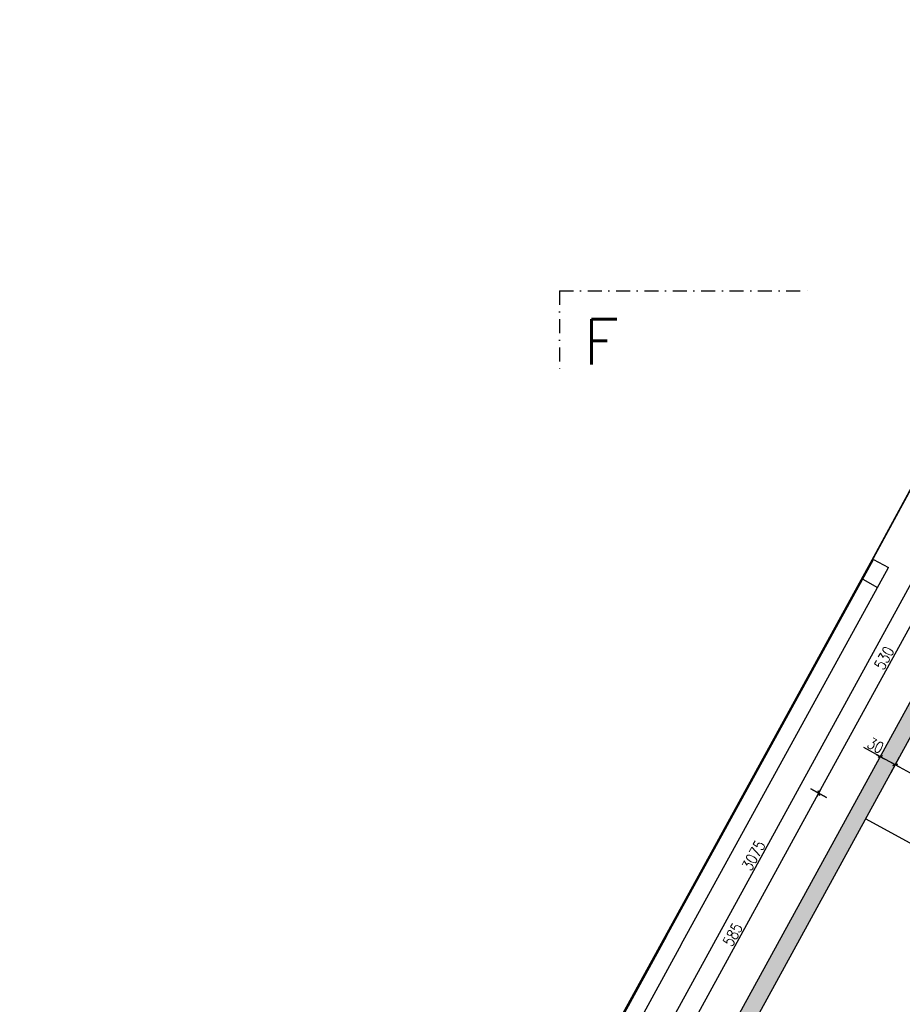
# Model space of a CAD drawing. Header units: centimetres. Extents: x -18458 to 60221, y -11985 to 33979.
# Tile 10 of 50: x -1095 to 465, y 2102 to 3843. Entities that reach past the tile are written whole.
import ezdxf
from ezdxf.enums import TextEntityAlignment as Align

# ---------------------------------------------------------------- set-up
doc = ezdxf.new("R2010")
doc.units = ezdxf.units.CM
doc.header["$LTSCALE"] = 50
doc.header["$MEASUREMENT"] = 0
doc.header["$PDMODE"] = 34
doc.linetypes.add('STRICHPUNKT', pattern=[1, 0.5, -0.25, 0, -0.25])
for name, color, linetype in [('01_Bemassung', 150, 'Continuous'), ('01_Dünn', 4, 'Continuous'), ('01_Mauern', 1, 'Continuous'), ('01_Schraff_Beton', 5, 'Continuous'), ('01_Text', 2, 'Continuous'), ('01_Tueren', 7, 'Continuous')]:
    doc.layers.add(name, color=color, linetype=linetype)
doc.layers.add('01_Grenzen', color=7, linetype='Continuous', true_color=0x3c64f6)
doc.styles.add('Romans', font='Romans.shx')
doc.styles.add('SIPLEX1', font='romans.shx', dxfattribs={"width": 0.8})
doc.dimstyles.new('BEM-50_grundrisse', dxfattribs={"dimscale": 1.6, "dimtxt": 12.5, "dimasz": 0.4, "dimexe": 0.1, "dimexo": 0.5, "dimgap": 2, "dimtad": 1, "dimdec": 0, "dimrnd": 0.5, "dimzin": 12, "dimdsep": 46, "dimtxsty": 'SIPLEX1', "dimblk": 'bempkt', "dimcen": -0.2, "dimdle": 0.05, "dimse1": 1, "dimse2": 1, "dimclrd": 256, "dimclre": 256, "dimclrt": 256, "dimazin": 0, "dimtfac": 1, "dimtdec": 0, "dimtmove": 0, "dimatfit": 2, "dimldrblk": 'BEMPU', "dimfxl": 0, "dimtvp": 1, "dimtolj": 1, "dimtzin": 0, "dimarcsym": 0})

# ---------------------------------------------------------------- blocks, each defined once
blk = doc.blocks.new('bempkt')
at = {"layer": '01_Bemassung', "color": 0}
for p, q in [((12.5, 0), (-12.5, 0)), ((-4.95, -4.95), (4.95, 4.95)), ((0, -25), (0, 25))]:
    blk.add_line(p, q, dxfattribs=at)
blk = doc.blocks.new('*D256')
at = {"layer": '01_Bemassung', "lineweight": -2}
blk.add_line((36.7, 1963.4), (316.9, 2475.1), dxfattribs=at)
at = {"layer": 'Defpoints', "color": 0}
for p in [(317.2, 2475.7), (400, 2430.4), (119.1, 1917.6)]:
    blk.add_point(p, dxfattribs=at)
at = {"layer": '01_Bemassung', "lineweight": -2, "xscale": 0.6400000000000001, "yscale": 0.6400000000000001, "zscale": 0.6400000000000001}
for p, rotation in [((317.2, 2475.7), 61.2916145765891), ((36.4, 1962.9), 241.2916145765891)]:
    blk.add_blockref('bempkt', p, dxfattribs=dict(at, rotation=rotation))
at = {"layer": '01_Bemassung', "insert": (165.2, 2225.6), "char_height": 20, "attachment_point": 5, "rotation": 61.2916, "style": 'SIPLEX1'}
blk.add_mtext('\\A1;585', dxfattribs=at)
blk = doc.blocks.new('BEMPU')
at = {"layer": '01_Bemassung', "color": 4}
for p, q in [((5, 0), (-5, 0)), ((0, -25), (0, 25))]:
    blk.add_line(p, q, dxfattribs=at)
blk.add_circle((0, 0), 2.5, dxfattribs=at)
blk = doc.blocks.new('*D257')
at = {"layer": '01_Bemassung', "lineweight": -2}
blk.add_line((317.5, 2476.3), (571.5, 2940), dxfattribs=at)
at = {"layer": 'Defpoints', "color": 0}
for p in [(571.8, 2940.6), (654.5, 2895.2), (400, 2430.4)]:
    blk.add_point(p, dxfattribs=at)
at = {"layer": '01_Bemassung', "lineweight": -2, "xscale": 0.6400000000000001, "yscale": 0.6400000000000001, "zscale": 0.6400000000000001}
for p, rotation in [((571.8, 2940.6), 61.2916145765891), ((317.2, 2475.7), 241.2916145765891)]:
    blk.add_blockref('bempkt', p, dxfattribs=dict(at, rotation=rotation))
at = {"layer": '01_Bemassung', "insert": (432.9, 2714.5), "char_height": 20, "attachment_point": 5, "rotation": 61.2916, "style": 'SIPLEX1'}
blk.add_mtext('\\A1;530', dxfattribs=at)
blk = doc.blocks.new('*D262')
at = {"layer": '01_Bemassung', "lineweight": -2}
blk.add_line((-524.6, 1011.2), (951.8, 3707), dxfattribs=at)
at = {"layer": 'Defpoints', "color": 0}
for p in [(952.1, 3707.5), (1039.1, 3659.9), (-437.9, 963)]:
    blk.add_point(p, dxfattribs=at)
at = {"layer": '01_Bemassung', "lineweight": -2, "xscale": 0.6400000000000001, "yscale": 0.6400000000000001, "zscale": 0.6400000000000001}
for p, rotation in [((952.1, 3707.5), 61.2916145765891), ((-524.9, 1010.6), 241.2916145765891)]:
    blk.add_blockref('bempkt', p, dxfattribs=dict(at, rotation=rotation))
at = {"layer": '01_Bemassung', "insert": (202, 2365.4), "char_height": 20, "attachment_point": 5, "rotation": 61.2916, "style": 'SIPLEX1'}
blk.add_mtext('\\A1;3075', dxfattribs=at)
blk = doc.blocks.new('*D557')
at = {"layer": '01_Bemassung', "lineweight": -2}
blk.add_line((452.8, 2525.5), (743.3, 2366.4), dxfattribs=at)
at = {"layer": 'Defpoints', "color": 0}
for p in [(400, 2430.4), (743.9, 2366.1), (691.6, 2270.7)]:
    blk.add_point(p, dxfattribs=at)
at = {"layer": '01_Bemassung', "lineweight": -2, "xscale": 0.6400000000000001, "yscale": 0.6400000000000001, "zscale": 0.6400000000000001}
for p, rotation in [((452.2, 2525.8), 151.2916145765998), ((743.9, 2366.1), 331.2916145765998)]:
    blk.add_blockref('bempkt', p, dxfattribs=dict(at, rotation=rotation))
at = {"layer": '01_Bemassung', "insert": (604.4, 2457.6), "char_height": 20, "attachment_point": 5, "rotation": 331.2916, "style": 'SIPLEX1'}
blk.add_mtext('\\A1;333', dxfattribs=at)
blk = doc.blocks.new('*D603')
at = {"layer": '01_Bemassung', "lineweight": -2}
for p, q in [((25.9, 1809.9), (-3, 1825.7)), ((51.7, 1795.8), (26.5, 1809.6))]:
    blk.add_line(p, q, dxfattribs=at)
at = {"layer": 'Defpoints', "color": 0}
for p in [(300.6, 2311.4), (119.1, 1917.6), (25.9, 1809.9)]:
    blk.add_point(p, dxfattribs=at)
at = {"layer": '01_Bemassung', "lineweight": -2, "xscale": 0.6400000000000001, "yscale": 0.6400000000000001, "zscale": 0.6400000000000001}
for p, rotation in [((25.9, 1809.9), 151.2916145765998), ((52.2, 1795.5), 331.2916145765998)]:
    blk.add_blockref('bempkt', p, dxfattribs=dict(at, rotation=rotation))
at = {"layer": '01_Bemassung', "insert": (17.5, 1829.5), "char_height": 20, "attachment_point": 5, "rotation": 331.2916, "style": 'SIPLEX1'}
blk.add_mtext('\\A1;30', dxfattribs=at)
blk = doc.blocks.new('*D604')
at = {"layer": '01_Bemassung', "lineweight": -2}
for p, q in [((425.9, 2540.2), (397, 2556.1)), ((451.7, 2526.1), (426.5, 2539.9))]:
    blk.add_line(p, q, dxfattribs=at)
at = {"layer": 'Defpoints', "color": 0}
for p in [(425.9, 2540.2), (400, 2430.4), (300.6, 2311.4)]:
    blk.add_point(p, dxfattribs=at)
at = {"layer": '01_Bemassung', "lineweight": -2, "xscale": 0.6400000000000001, "yscale": 0.6400000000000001, "zscale": 0.6400000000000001}
for p, rotation in [((425.9, 2540.2), 151.2916145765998), ((452.2, 2525.8), 331.2916145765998)]:
    blk.add_blockref('bempkt', p, dxfattribs=dict(at, rotation=rotation))
at = {"layer": '01_Bemassung', "insert": (417.5, 2559.9), "char_height": 20, "attachment_point": 5, "rotation": 331.2916, "style": 'SIPLEX1'}
blk.add_mtext('\\A1;30', dxfattribs=at)

msp = doc.modelspace()

# ---------------------------------------------------------------- hatches: boundary and pattern name
at = {"layer": '01_Schraff_Beton'}
h = msp.add_hatch(dxfattribs=at)
h.set_pattern_fill('ANSI33', color=256, scale=50, style=0)
h.set_pattern_definition([(286.2916, (1816.673, 2258.775), (11.99808, 3.50658), []), (286.2916, (1812.427, 2251.023), (11.99808, 3.50658), [6.25, -3.125])])
h.paths.add_polyline_path([(-286.1, 879.8), (-284.1, 912.9), (-397.2, 974.9), (-266.5, 1213.5), (-232.8, 1275), (-157.2, 1413), (2088.1, 183.3), (2275.6, 525.7), (2284.4, 520.9), (2294, 538.4), (2285.2, 543.2), (2353.3, 667.6), (2364.3, 667.6), (2364.3, 687.6), (2346.7, 697.2), (2082.5, 214.8), (1837, 349.3), (2101.1, 831.7), (2083.6, 841.3), (1819.4, 358.9), (1573.8, 493.4), (1838, 975.8), (1820.5, 985.4), (1556.3, 503), (1308.5, 638.7), (1548.7, 1077.3), (1559.7, 1071.3), (1583.7, 1115.1), (1539.8, 1139.1), (1515.8, 1095.3), (1526.8, 1089.3), (1286.6, 650.7), (1016.9, 798.4), (1281.1, 1280.8), (1263.5, 1290.4), (999.3, 808.1), (729.6, 955.8), (969.8, 1394.3), (980.8, 1388.3), (1004.8, 1432.1), (960.9, 1456.2), (936.9, 1412.3), (947.9, 1406.3), (707.7, 967.8), (443.5, 1112.5), (707.7, 1594.9), (690.2, 1604.5), (426, 1122.1), (168.3, 1263.2), (432.5, 1745.6), (410.6, 1757.6), (146.4, 1275.2), (-145.2, 1434.9), (740.7, 3052.5), (872.2, 2980.4), (786.1, 2823.2), (946.2, 2735.5), (691.6, 2270.7), (713.5, 2258.7), (968.1, 2723.5), (1221.2, 2584.9), (966.6, 2120.1), (988.5, 2108), (1243.1, 2572.9), (1507.5, 2428.1), (1320.2, 2086), (1313.6, 2089.6), (1246.3, 1966.9), (1281.4, 1947.6), (1348.7, 2070.4), (1342.1, 2074), (1529.4, 2416.1), (1799.1, 2268.4), (1544.5, 1803.5), (1562.1, 1793.9), (1816.7, 2258.8), (2086.4, 2111.1), (1889.4, 1751.5), (1885, 1753.9), (1827.4, 1648.6), (1858.1, 1631.8), (1915.7, 1737.1), (1911.4, 1739.5), (2108.3, 2099.1), (2356.1, 1963.4), (2101.5, 1498.5), (2119, 1488.9), (2373.6, 1953.8), (2531.9, 1867.1), (2531.9, 1829.9), (2599.8, 1829.9), (2619.2, 1819.3), (2364.6, 1354.4), (2500.7, 1279.9), (2505.8, 1299.9), (2391.8, 1362.3), (2647.8, 1829.9), (2597.4, 1859.9), (2597.1, 1859.9), (815.7, 2835.5), (901.2, 2991.7), (901.2, 3014.9), (881.2, 3014.9), (881.2, 3004), (752.7, 3074.4), (881.2, 3309.1), (901.2, 3345.6), (1056.9, 3629.9), (1039.1, 3659.9), (-437.9, 963)])

# ---------------------------------------------------------------- linework, layer by layer
at = {"layer": '01_Dünn'}
for p, q in [((48.1, 2222.8), (414.3, 2888.6)), ((74.4, 2208.3), (440.6, 2874.2)), ((414.3, 2888.6), (440.6, 2874.2)), ((395, 2853.6), (421.3, 2839.1)), ((48.1, 2222.8), (-656.1, 942.2)), ((74.4, 2208.3), (-629.8, 927.7))]:
    msp.add_line(p, q, dxfattribs=at)
at = {"layer": '01_Grenzen', "linetype": 'STRICHPUNKT', "const_width": 3}
msp.add_lwpolyline([(8825.3, 4800.9), (8046.5, 4626.1), (7291.1, 4447.8), (6752.6, 4129.5), (6497.6, 4065.4), (5921.8, 3980.5), (5927.6, 3659.9), (830.7, 3659.9), (796.4, 3597.7), (721.1, 3457), (413.7, 2891.3), (-656, 944.6), (-1092.3, 177), (509.1, 107.3), (3605.6, -49.4), (6371.7, -219.6), (7220.6, -259.4), (8865.8, -368.2), (8841.7, 1305.7), (8834.5, 3007.4), (8830.4, 3481.3), (8821.5, 4491.8), (8825.3, 4800.9)], dxfattribs=at)
at = {"layer": '01_Mauern'}
for p, q in [((-437.9, 963), (1039.1, 3659.9)), ((-145.2, 1434.9), (740.7, 3052.5))]:
    msp.add_line(p, q, dxfattribs=at)
at = {"layer": '01_Text', "color": 190, "linetype": 'STRICHPUNKT'}
for q in [(-141.1, 3213.6), (308.9, 3363.6)]:
    msp.add_line((-141.1, 3363.6), q, dxfattribs=at)
at = {"layer": '01_Tueren'}
msp.add_line((691.6, 2270.7), (400, 2430.4), dxfattribs=at)

# ---------------------------------------------------------------- texts
at = {"layer": '01_Text', "color": 190, "linetype": 'STRICHPUNKT', "style": 'Romans'}
msp.add_text('F', height=80, dxfattribs=at).set_placement((-67, 3233.3), align=Align.CENTER)

# ---------------------------------------------------------------- dimensions: what is measured, and where the dimension line sits
at = {"layer": '01_Bemassung'}
for base, p1, p2, angle, picture, middle in [((952.1, 3707.5), (-437.9, 963), (1039.1, 3659.9), 61.2916, '*D262', (202, 2365.4)), ((571.8, 2940.6), (400, 2430.4), (654.5, 2895.2), 61.2916, '*D257', (432.9, 2714.5)), ((425.9, 2540.2), (400, 2430.4), (300.6, 2311.4), 331.2916, '*D604', (417.5, 2559.9)), ((743.8623, 2366.1208), (399.9611, 2430.3915), (691.5888, 2270.6745), 331.2916, '*D557', (604.3891, 2457.5567)), ((317.2, 2475.7), (119.1, 1917.6), (400, 2430.4), 61.2916, '*D256', (165.2, 2225.6)), ((25.9, 1809.9), (119.1, 1917.6), (300.6, 2311.4), 331.2916, '*D603', (17.5, 1829.5))]:
    dim = msp.add_linear_dim(base=base, p1=p1, p2=p2, angle=angle, dimstyle='BEM-50_grundrisse', dxfattribs=at)
    dim.commit()
    dim.dimension.update_dxf_attribs({"geometry": picture, "text_midpoint": middle})

doc.saveas('drawing.dxf')
